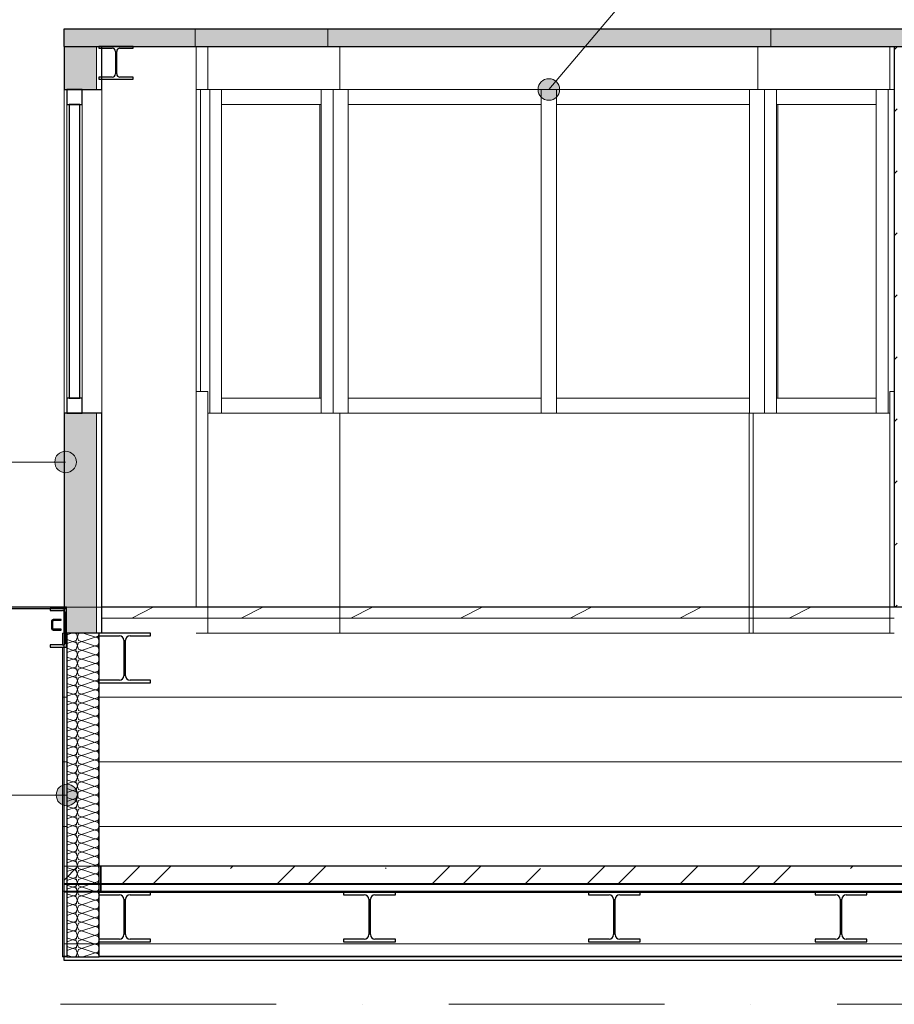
# Model space of a CAD drawing. Header units: millimetres. Extents: x 157133 to 260102, y -21587 to 34582.
# Tile 41 of 65: x 188344 to 192398, y 6160 to 10724. Entities that reach past the tile are written whole.
import ezdxf

# ---------------------------------------------------------------- set-up
doc = ezdxf.new("R2010")
doc.units = ezdxf.units.MM
for name, pattern in [('Osa', [2000, 1000, -500, 0, -500]), ('Tečkovaná 1_5mm', [150, 0, -150]), ('Čerchovaná 10mm', [1800, 1000, -400, 0, -400]), ('Čerchovaná 3mm', [500, 300, -100, 0, -100])]:
    doc.linetypes.add(name, pattern=pattern)
for name, color, linetype, lineweight in [('CA_DVERE25', 7, 'Continuous', 9), ('CA_DVERE_NEVHRA1', 3, 'Čerchovaná 3mm', 13), ('CA_NEVHRA1', 3, 'Čerchovaná 3mm', 13), ('CA_OPLASTE18', 8, 'Continuous', 13), ('CA_OSY', 5, 'Osa', 9), ('CA_PODLAHA', 1, 'Continuous', 25), ('CA_PODLAHA25', 7, 'Continuous', 13), ('CA_POHHRA18', 9, 'Tečkovaná 1_5mm', 9), ('CA_POHHRA25', 7, 'Continuous', 13), ('CA_PSVBUB', 3, 'Continuous', 9), ('CA_REZY', 1, 'Continuous', 25), ('CA_SRAFY', 9, 'Continuous', 25), ('CA_ZARIZPRED', 8, 'Continuous', 13)]:
    doc.layers.add(name, color=color, linetype=linetype, lineweight=lineweight)

# ---------------------------------------------------------------- blocks, each defined once
blk = doc.blocks.new('Systémový panel - Panel prosklený_ 50mm-2531088-ŘEZ 2 - vestavek V7')
at = {"layer": 'CA_OPLASTE18'}
blk.add_line((12447.5, 10330), (12447.5, 8970), dxfattribs=at)
blk = doc.blocks.new('Obdélníková příčel - 70_70mm-2531084-ŘEZ 2 - vestavek V7')
at = {"layer": 'CA_POHHRA25'}
for p, q in [((12441.4, 10330), (12441.4, 10400)), ((12903, 10400), (12903, 10330)), ((12903, 10330), (12441.4, 10330))]:
    blk.add_line(p, q, dxfattribs=at)
blk = doc.blocks.new('Obdélníková příčel - 70_70mm-2531085-ŘEZ 2 - vestavek V7')
at = {"layer": 'CA_POHHRA25'}
for p, q in [((12441.4, 8900), (12441.4, 8970)), ((12903, 8970), (12441.4, 8970)), ((12903, 8970), (12903, 8900))]:
    blk.add_line(p, q, dxfattribs=at)
blk = doc.blocks.new('Obdélníková příčel - 70_70mm-2423727-ŘEZ 2 - vestavek V7')
at = {"layer": 'CA_POHHRA25'}
for p, q in [((12386.2, 8900), (12386.2, 10400)), ((12441.4, 10400), (12441.4, 8900))]:
    blk.add_line(p, q, dxfattribs=at)
blk = doc.blocks.new('Obdélníková příčel - 70_70mm-2423728-ŘEZ 2 - vestavek V7')
at = {"layer": 'CA_POHHRA25'}
for p, q in [((12903, 10400), (12903, 8900)), ((12958.2, 8900), (12958.2, 10400))]:
    blk.add_line(p, q, dxfattribs=at)
blk = doc.blocks.new('Obdélníková příčel - 70_70mm-2431462-ŘEZ 2 - vestavek V7')
at = {"layer": 'CA_POHHRA25'}
for p, q in [((11421.2, 10330), (11421.2, 10400)), ((12316.2, 10400), (12316.2, 10330)), ((11421.2, 10330), (12316.2, 10330))]:
    blk.add_line(p, q, dxfattribs=at)
blk = doc.blocks.new('Obdélníková příčel - 70_70mm-2431463-ŘEZ 2 - vestavek V7')
at = {"layer": 'CA_POHHRA25'}
for p, q in [((10456.2, 8900), (10456.2, 8970)), ((10456.2, 8970), (11351.2, 8970)), ((11351.2, 8970), (11351.2, 8900))]:
    blk.add_line(p, q, dxfattribs=at)
blk = doc.blocks.new('Obdélníková příčel - 70_70mm-2417866-ŘEZ 2 - vestavek V7')
at = {"layer": 'CA_POHHRA25'}
for p, q in [((12316.2, 10400), (12316.2, 8900)), ((12386.2, 8900), (12386.2, 10400)), ((12333.3, 8900), (12316.2, 8900))]:
    blk.add_line(p, q, dxfattribs=at)
blk = doc.blocks.new('Obdélníková příčel - 70_70mm-2417867-ŘEZ 2 - vestavek V7')
at = {"layer": 'CA_POHHRA25'}
for p, q in [((10386.2, 8900), (10386.2, 10400)), ((10456.2, 10400), (10456.2, 8900))]:
    blk.add_line(p, q, dxfattribs=at)
blk = doc.blocks.new('Obdélníková příčel - 70_70mm-V2-ŘEZ 2 - vestavek V7')
at = {"layer": 'CA_POHHRA25'}
for p, q in [((11421.2, 8900), (11421.2, 8970)), ((11421.2, 8970), (12316.2, 8970)), ((12316.2, 8970), (12316.2, 8900)), ((12316.2, 8900), (12313.9, 8900))]:
    blk.add_line(p, q, dxfattribs=at)
blk = doc.blocks.new('Obdélníková příčel - 70_70mm-2417864-ŘEZ 2 - vestavek V7')
at = {"layer": 'CA_POHHRA25'}
for p, q in [((11351.2, 10400), (11351.2, 8900)), ((11421.2, 8900), (11421.2, 10400))]:
    blk.add_line(p, q, dxfattribs=at)
blk = doc.blocks.new('Systémový panel - Panel prosklený_ 50mm-2531089-ŘEZ 2 - vestavek V7')
at = {"layer": 'CA_OPLASTE18'}
blk.add_line((10324.9, 8970), (10324.9, 10330), dxfattribs=at)
blk = doc.blocks.new('Obdélníková příčel - 70_70mm-2531086-ŘEZ 2 - vestavek V7')
at = {"layer": 'CA_POHHRA25'}
for p, q in [((9869.4, 10330), (9869.4, 10400)), ((10331, 10400), (10331, 10330)), ((9869.4, 10330), (10331, 10330))]:
    blk.add_line(p, q, dxfattribs=at)
blk = doc.blocks.new('Obdélníková příčel - 70_70mm-2531087-ŘEZ 2 - vestavek V7')
at = {"layer": 'CA_POHHRA25'}
for p, q in [((9869.4, 8900), (9869.4, 8970)), ((9869.4, 8970), (10331, 8970)), ((10331, 8970), (10331, 8900))]:
    blk.add_line(p, q, dxfattribs=at)
blk = doc.blocks.new('Obdélníková příčel - 70_70mm-2431587-ŘEZ 2 - vestavek V7')
at = {"layer": 'CA_POHHRA25'}
for p, q in [((10331, 10400), (10331, 8900)), ((10386.2, 8900), (10386.2, 10400))]:
    blk.add_line(p, q, dxfattribs=at)
blk = doc.blocks.new('Obdélníková příčel - 70_70mm-2431588-ŘEZ 2 - vestavek V7')
at = {"layer": 'CA_POHHRA25'}
for p, q in [((9771.1, 9000), (9771.1, 10400)), ((9814.2, 8900), (9814.2, 10400)), ((9869.4, 10400), (9869.4, 8900))]:
    blk.add_line(p, q, dxfattribs=at)
blk = doc.blocks.new('Systémový panel - Panel prosklený_ 50mm-2432619-ŘEZ 2 - vestavek V7')
at = {"layer": 'CA_OPLASTE18', "lineweight": 25}
for p, q in [((9162.4, 10330), (9162.4, 8970)), ((9212.4, 10330), (9162.4, 10330)), ((9212.4, 8970), (9212.4, 10330)), ((9162.4, 8970), (9212.4, 8970))]:
    blk.add_line(p, q, dxfattribs=at)
blk = doc.blocks.new('Obdélníková příčel - 70_70mm-2432614-ŘEZ 2 - vestavek V7')
at = {"layer": 'CA_POHHRA25', "lineweight": 25}
for p, q in [((9222.4, 10400), (9152.4, 10400)), ((9152.4, 10400), (9152.4, 10330)), ((9222.4, 10330), (9222.4, 10400)), ((9152.4, 10330), (9222.4, 10330))]:
    blk.add_line(p, q, dxfattribs=at)
blk = doc.blocks.new('Obdélníková příčel - 70_70mm-2432617-ŘEZ 2 - vestavek V7')
at = {"layer": 'CA_POHHRA25', "lineweight": 25}
for p, q in [((9222.4, 8970), (9152.4, 8970)), ((9152.4, 8970), (9152.4, 8900)), ((9222.4, 8900), (9222.4, 8970)), ((9152.4, 8900), (9222.4, 8900))]:
    blk.add_line(p, q, dxfattribs=at)
blk = doc.blocks.new('Obdélníková příčel - 70_70mm-2432564-ŘEZ 2 - vestavek V7')
at = {"layer": 'CA_POHHRA25'}
for p, q in [((9152.4, 10330), (9152.4, 8970)), ((9222.4, 8970), (9222.4, 10330))]:
    blk.add_line(p, q, dxfattribs=at)
blk = doc.blocks.new('CZ-Dveře_otočné_jednokřídlé_OCZ - CZ-Dveře_otočné_jednokřídlé_900-2553203-ŘEZ 2 - vestavek V7')
at = {"layer": 'CA_DVERE25'}
for p, q in [((12987.4, 8000), (12987.4, 8030.8)), ((12987.4, 8030.8), (12987.4, 8000)), ((12987.4, 8000), (12987.4, 8030.8)), ((12987.4, 8030.8), (12987.4, 8000))]:
    blk.add_line(p, q, dxfattribs=at)
blk = doc.blocks.new('ocelová kce final - 11542_003_OK-HALA_TaO-2_ET_AciS_2025-05-29_upr_dwg-2597525-ŘEZ 2 - vestavek V7')
at = {"layer": 'CA_REZY'}
for p, q in [((9460, 10600), (9300, 10600)), ((9300, 10600), (9300, 10591)), ((9300, 10591), (9362, 10591)), ((9398, 10591), (9460, 10591)), ((9460, 10591), (9460, 10600)), ((9377, 10576), (9377, 10472)), ((9383, 10472), (9383, 10576)), ((9362, 10457), (9300, 10457)), ((9300, 10457), (9300, 10448)), ((9460, 10457), (9398, 10457)), ((9460, 10448), (9460, 10457)), ((9300, 10448), (9460, 10448)), ((9150, 8000), (7350, 8000)), ((7350, 7995), (9150, 7995)), ((9150, 7995), (9075, 7995)), ((9075, 7995), (9075, 7984.5)), ((9150, 7995), (9150, 8000)), ((9150, 7815), (9150, 7995)), ((9075, 7984.5), (9132.5, 7984.5)), ((9125.6, 7944), (9094.1, 7944)), ((9125.6, 7940), (9125.6, 7944)), ((9144.5, 7972.5), (9144.5, 7837.5)), ((9080.8, 7936), (9080.8, 7902)), ((9087.5, 7902), (9087.5, 7936)), ((9094.1, 7940), (9125.6, 7940)), ((9125.6, 7898), (9094.1, 7898)), ((9125.6, 7894), (9125.6, 7898)), ((9094.1, 7894), (9125.6, 7894)), ((9540, 7880), (9300, 7880)), ((9300, 7880), (9300, 7868)), ((9300, 7868), (9395.3, 7868)), ((9444.8, 7868), (9540, 7868)), ((9540, 7868), (9540, 7880)), ((9132.5, 7825.5), (9075, 7825.5)), ((9075, 7825.5), (9075, 7815)), ((9075, 7815), (9150, 7815)), ((9416.3, 7847), (9416.3, 7683)), ((9423.8, 7683), (9423.8, 7847)), ((9395.3, 7662), (9300, 7662)), ((9300, 7662), (9300, 7650)), ((9300, 7650), (9540, 7650)), ((9540, 7662), (9444.8, 7662)), ((9540, 7650), (9540, 7662)), ((9310, 6800), (9300, 6800)), ((9300, 6800), (9300, 6680)), ((9310, 6680), (9310, 6800)), ((28760, 6800), (9310, 6800)), ((9310, 6800), (9310, 6719)), ((28760, 6719), (9310, 6719)), ((9310, 6719), (9310, 6681.1)), ((9310, 6719), (28760, 6719)), ((9540, 6680), (9300, 6680)), ((9300, 6680), (9300, 6668)), ((9300, 6680), (9310, 6680)), ((9300, 6668), (9395.3, 6668)), ((9310, 6681.1), (28390, 6681.1)), ((28390, 6681.1), (9310, 6681.1)), ((9310, 6681.1), (9310, 6680)), ((9310, 6680), (28390, 6680)), ((9444.8, 6668), (9540, 6668)), ((9540, 6668), (9540, 6680)), ((10675, 6680), (10435, 6680)), ((10435, 6680), (10435, 6668)), ((10435, 6668), (10530.3, 6668)), ((10579.8, 6668), (10675, 6668)), ((10675, 6668), (10675, 6680)), ((11810, 6680), (11570, 6680)), ((11570, 6680), (11570, 6668)), ((11570, 6668), (11665.3, 6668)), ((11714.8, 6668), (11810, 6668)), ((11810, 6668), (11810, 6680)), ((12860, 6680), (12620, 6680)), ((12620, 6680), (12620, 6668)), ((12620, 6668), (12715.3, 6668)), ((12764.8, 6668), (12860, 6668)), ((12860, 6668), (12860, 6680)), ((9416.3, 6647), (9416.3, 6483)), ((9423.8, 6483), (9423.8, 6647)), ((10551.3, 6647), (10551.3, 6483)), ((10558.8, 6483), (10558.8, 6647)), ((11686.3, 6647), (11686.3, 6483)), ((11693.8, 6483), (11693.8, 6647)), ((12736.3, 6647), (12736.3, 6483)), ((12743.8, 6483), (12743.8, 6647)), ((9395.3, 6462), (9300, 6462)), ((9300, 6462), (9300, 6450)), ((9300, 6450), (9540, 6450)), ((9540, 6462), (9444.8, 6462)), ((9540, 6450), (9540, 6462)), ((10530.3, 6462), (10435, 6462)), ((10435, 6462), (10435, 6450)), ((10435, 6450), (10675, 6450)), ((10675, 6462), (10579.8, 6462)), ((10675, 6450), (10675, 6462)), ((11665.3, 6462), (11570, 6462)), ((11570, 6462), (11570, 6450)), ((11570, 6450), (11810, 6450)), ((11810, 6462), (11714.8, 6462)), ((11810, 6450), (11810, 6462)), ((12715.3, 6462), (12620, 6462)), ((12620, 6462), (12620, 6450)), ((12620, 6450), (12860, 6450)), ((12860, 6462), (12764.8, 6462)), ((12860, 6450), (12860, 6462))]:
    blk.add_line(p, q, dxfattribs=at)
at = {"layer": 'CA_REZY', "flags": 128}
for points in [[(9094.1, 7944), (9091.5, 7943.8), (9089, 7943.4), (9086.7, 7942.7), (9084.7, 7941.7), (9083, 7940.4), (9081.8, 7939.1), (9081.1, 7937.6), (9080.8, 7936)], [(9080.8, 7902), (9081.1, 7900.4), (9081.8, 7898.9), (9083, 7897.6), (9084.7, 7896.3), (9086.7, 7895.3), (9089, 7894.6), (9091.5, 7894.2), (9094.1, 7894)], [(9087.5, 7936), (9087.6, 7936.8), (9088, 7937.5), (9088.6, 7938.2), (9089.4, 7938.8), (9090.4, 7939.3), (9091.6, 7939.7), (9092.8, 7939.9), (9094.1, 7940)], [(9094.1, 7898), (9092.8, 7898.1), (9091.6, 7898.3), (9090.4, 7898.7), (9089.4, 7899.2), (9088.6, 7899.8), (9088, 7900.5), (9087.6, 7901.2), (9087.5, 7902)]]:
    blk.add_lwpolyline(points, dxfattribs=at)
at = {"layer": 'CA_REZY'}
for centre, radius, start, end in [((9362, 10576), 15, 0, 90), ((9398, 10576), 15, 90, 180), ((9362, 10472), 15, 270, 0), ((9398, 10472), 15, 180, 270), ((9132.5, 7972.5), 12, 0, 90), ((9395.3, 7847), 21, 0, 90), ((9444.8, 7847), 21, 90, 180), ((9132.5, 7837.5), 12, 270, 0), ((9395.3, 7683), 21, 270, 0), ((9444.8, 7683), 21, 180, 270), ((9395.3, 6647), 21, 0, 90), ((9444.8, 6647), 21, 90, 180), ((10530.3, 6647), 21, 0, 90), ((10579.8, 6647), 21, 90, 180), ((11665.3, 6647), 21, 0, 90), ((11714.8, 6647), 21, 90, 180), ((12715.3, 6647), 21, 0, 90), ((12764.8, 6647), 21, 90, 180), ((9395.3, 6483), 21, 270, 0), ((9444.8, 6483), 21, 180, 270), ((10530.3, 6483), 21, 270, 0), ((10579.8, 6483), 21, 180, 270), ((11665.3, 6483), 21, 270, 0), ((11714.8, 6483), 21, 180, 270), ((12715.3, 6483), 21, 270, 0), ((12764.8, 6483), 21, 180, 270)]:
    blk.add_arc(centre, radius, start, end, dxfattribs=at)
blk = doc.blocks.new('ocelová kce final - ocelová kce final-2597615-ŘEZ 2 - vestavek V7')
blk.add_blockref('ocelová kce final - 11542_003_OK-HALA_TaO-2_ET_AciS_2025-05-29_upr_dwg-2597525-ŘEZ 2 - vestavek V7', (0, 0))

msp = doc.modelspace()

# ---------------------------------------------------------------- hatches: boundary and pattern name
at = {"layer": 'CA_POHHRA25', "lineweight": 9}
h = msp.add_hatch(dxfattribs=at)
h.set_pattern_fill('FP_28', color=256, style=0, pattern_type=2)
h.set_pattern_definition([(0, (197942.36, 5783.53), (0, 300), [])])
h.paths.add_polyline_path([(206033.2, 6380), (207620.7, 6380), (207620.7, 6398), (207731.5, 6398), (207743.5, 6401.2), (207752.3, 6410), (207755.5, 6422), (207755.5, 6618), (207752.3, 6630), (207743.5, 6638.8), (207731.5, 6642), (207620.7, 6642), (207620.7, 6660), (207640.7, 6660), (207640.7, 6680), (206970.7, 6680), (206970.7, 6668), (206875.5, 6668), (206865, 6665.2), (206857.3, 6657.5), (206854.5, 6647), (206854.5, 6483), (206857.3, 6472.5), (206865, 6464.8), (206875.5, 6462), (206970.7, 6462), (206970.7, 6450), (206730.7, 6450), (206730.7, 6462), (206826, 6462), (206836.5, 6464.8), (206844.2, 6472.5), (206847, 6483), (206847, 6647), (206844.2, 6657.5), (206836.5, 6665.2), (206826, 6668), (206730.7, 6668), (206730.7, 6680), (205920.7, 6680), (205920.7, 6668), (205825.5, 6668), (205815, 6665.2), (205807.3, 6657.5), (205804.5, 6647), (205804.5, 6483), (205807.3, 6472.5), (205815, 6464.8), (205825.5, 6462), (205920.7, 6462), (205920.7, 6450), (205680.7, 6450), (205680.7, 6462), (205776, 6462), (205786.5, 6464.8), (205794.2, 6472.5), (205797, 6483), (205797, 6647), (205794.2, 6657.5), (205786.5, 6665.2), (205776, 6668), (205680.7, 6668), (205680.7, 6680), (204870.7, 6680), (204870.7, 6668), (204775.5, 6668), (204765, 6665.2), (204757.3, 6657.5), (204754.5, 6647), (204754.5, 6483), (204757.3, 6472.5), (204765, 6464.8), (204775.5, 6462), (204870.7, 6462), (204870.7, 6450), (204630.7, 6450), (204630.7, 6462), (204726, 6462), (204736.5, 6464.8), (204744.2, 6472.5), (204747, 6483), (204747, 6647), (204744.2, 6657.5), (204736.5, 6665.2), (204726, 6668), (204630.7, 6668), (204630.7, 6680), (203820.7, 6680), (203820.7, 6668), (203725.5, 6668), (203715, 6665.2), (203707.3, 6657.5), (203704.5, 6647), (203704.5, 6483), (203707.3, 6472.5), (203715, 6464.8), (203725.5, 6462), (203820.7, 6462), (203820.7, 6450), (203580.7, 6450), (203580.7, 6462), (203676, 6462), (203686.5, 6464.8), (203694.2, 6472.5), (203697, 6483), (203697, 6647), (203694.2, 6657.5), (203686.5, 6665.2), (203676, 6668), (203580.7, 6668), (203580.7, 6680), (202770.7, 6680), (202770.7, 6668), (202675.5, 6668), (202665, 6665.2), (202657.3, 6657.5), (202654.5, 6647), (202654.5, 6483), (202657.3, 6472.5), (202665, 6464.8), (202675.5, 6462), (202770.7, 6462), (202770.7, 6450), (202530.7, 6450), (202530.7, 6462), (202626, 6462), (202636.5, 6464.8), (202644.2, 6472.5), (202647, 6483), (202647, 6647), (202644.2, 6657.5), (202636.5, 6665.2), (202626, 6668), (202530.7, 6668), (202530.7, 6680), (201720.7, 6680), (201720.7, 6668), (201625.5, 6668), (201615, 6665.2), (201607.3, 6657.5), (201604.5, 6647), (201604.5, 6483), (201607.3, 6472.5), (201615, 6464.8), (201625.5, 6462), (201720.7, 6462), (201720.7, 6450), (201480.7, 6450), (201480.7, 6462), (201576, 6462), (201586.5, 6464.8), (201594.2, 6472.5), (201597, 6483), (201597, 6647), (201594.2, 6657.5), (201586.5, 6665.2), (201576, 6668), (201480.7, 6668), (201480.7, 6680), (200670.7, 6680), (200670.7, 6668), (200575.5, 6668), (200565, 6665.2), (200557.3, 6657.5), (200554.5, 6647), (200554.5, 6483), (200557.3, 6472.5), (200565, 6464.8), (200575.5, 6462), (200670.7, 6462), (200670.7, 6450), (200430.7, 6450), (200430.7, 6462), (200526, 6462), (200536.5, 6464.8), (200544.2, 6472.5), (200547, 6483), (200547, 6647), (200544.2, 6657.5), (200536.5, 6665.2), (200526, 6668), (200430.7, 6668), (200430.7, 6680), (199620.7, 6680), (199620.7, 6668), (199525.5, 6668), (199515, 6665.2), (199507.3, 6657.5), (199504.5, 6647), (199504.5, 6483), (199507.3, 6472.5), (199515, 6464.8), (199525.5, 6462), (199620.7, 6462), (199620.7, 6450), (199380.7, 6450), (199380.7, 6462), (199476, 6462), (199486.5, 6464.8), (199494.2, 6472.5), (199497, 6483), (199497, 6647), (199494.2, 6657.5), (199486.5, 6665.2), (199476, 6668), (199380.7, 6668), (199380.7, 6680), (198570.7, 6680), (198570.7, 6668), (198475.5, 6668), (198465, 6665.2), (198457.3, 6657.5), (198454.5, 6647), (198454.5, 6483), (198457.3, 6472.5), (198465, 6464.8), (198475.5, 6462), (198570.7, 6462), (198570.7, 6450), (198330.7, 6450), (198330.7, 6462), (198426, 6462), (198436.5, 6464.8), (198444.2, 6472.5), (198447, 6483), (198447, 6647), (198444.2, 6657.5), (198436.5, 6665.2), (198426, 6668), (198330.7, 6668), (198330.7, 6680), (197520.7, 6680), (197520.7, 6668), (197425.5, 6668), (197415, 6665.2), (197407.3, 6657.5), (197404.5, 6647), (197404.5, 6483), (197407.3, 6472.5), (197415, 6464.8), (197426.8, 6462), (197520.7, 6462), (197520.7, 6450), (197280.7, 6450), (197280.7, 6462), (197376, 6462), (197386.5, 6464.8), (197394.2, 6472.5), (197397, 6483), (197397, 6647), (197394.2, 6657.5), (197386.5, 6665.2), (197376, 6668), (197280.7, 6668), (197280.7, 6680), (196470.7, 6680), (196470.7, 6668), (196375.5, 6668), (196365, 6665.2), (196357.3, 6657.5), (196354.5, 6647), (196354.5, 6483), (196357.3, 6472.5), (196365, 6464.8), (196375.5, 6462), (196470.7, 6462), (196470.7, 6450), (196230.7, 6450), (196230.7, 6462), (196326, 6462), (196336.5, 6464.8), (196344.2, 6472.5), (196347, 6483), (196347, 6647), (196344.2, 6657.5), (196336.5, 6665.2), (196326, 6668), (196230.7, 6668), (196230.7, 6680), (195420.7, 6680), (195420.7, 6668), (195325.5, 6668), (195315, 6665.2), (195307.3, 6657.5), (195304.5, 6647), (195304.5, 6483), (195307.3, 6472.5), (195315, 6464.8), (195325.5, 6462), (195420.7, 6462), (195420.7, 6450), (195180.7, 6450), (195180.7, 6462), (195276, 6462), (195286.5, 6464.8), (195294.2, 6472.5), (195297, 6483), (195297, 6647), (195294.2, 6657.5), (195286.5, 6665.2), (195276, 6668), (195180.7, 6668), (195180.7, 6680), (194370.7, 6680), (194370.7, 6668), (194275.5, 6668), (194265, 6665.2), (194257.3, 6657.5), (194254.5, 6647), (194254.5, 6483), (194257.3, 6472.5), (194265, 6464.8), (194275.5, 6462), (194370.7, 6462), (194370.7, 6450), (194130.7, 6450), (194130.7, 6462), (194226, 6462), (194236.5, 6464.8), (194244.2, 6472.5), (194247, 6483), (194247, 6647), (194244.2, 6657.5), (194236.5, 6665.2), (194226, 6668), (194130.7, 6668), (194130.7, 6680), (193320.7, 6680), (193320.7, 6668), (193225.5, 6668), (193215, 6665.2), (193207.3, 6657.5), (193204.5, 6647), (193204.5, 6483), (193207.3, 6472.5), (193215, 6464.8), (193225.5, 6462), (193320.7, 6462), (193320.7, 6450), (193080.7, 6450), (193080.7, 6462), (193176, 6462), (193186.5, 6464.8), (193194.2, 6472.5), (193197, 6483), (193197, 6647), (193194.2, 6657.5), (193186.5, 6665.2), (193176, 6668), (193080.7, 6668), (193080.7, 6680), (192270.7, 6680), (192270.7, 6668), (192175.5, 6668), (192165, 6665.2), (192157.3, 6657.5), (192154.5, 6645.2), (192154.5, 6483), (192157.3, 6472.5), (192165, 6464.8), (192175.5, 6462), (192270.7, 6462), (192270.7, 6450), (192030.7, 6450), (192030.7, 6462), (192126, 6462), (192136.5, 6464.8), (192144.2, 6472.5), (192147, 6483), (192147, 6647), (192144.2, 6657.5), (192136.5, 6665.2), (192126, 6668), (192030.7, 6668), (192030.7, 6680), (191220.7, 6680), (191220.7, 6668), (191125.5, 6668), (191115, 6665.2), (191107.3, 6657.5), (191104.5, 6647), (191104.5, 6483), (191107.3, 6472.5), (191115, 6464.8), (191125.5, 6462), (191220.7, 6462), (191220.7, 6450), (190980.7, 6450), (190980.7, 6462), (191076, 6462), (191086.5, 6464.8), (191094.2, 6472.5), (191097, 6483), (191097, 6647), (191094.2, 6657.5), (191086.5, 6665.2), (191076, 6668), (190980.7, 6668), (190980.7, 6680), (190085.7, 6680), (190085.7, 6668), (189990.5, 6668), (189980, 6665.2), (189972.3, 6657.5), (189969.5, 6647), (189969.5, 6483), (189972.3, 6472.5), (189980, 6464.8), (189990.5, 6462), (190085.7, 6462), (190085.7, 6450), (189845.7, 6450), (189845.7, 6462), (189941, 6462), (189951.5, 6464.8), (189959.2, 6472.5), (189962, 6483), (189962, 6647), (189959.2, 6657.5), (189951.5, 6665.2), (189941, 6668), (189845.7, 6668), (189845.7, 6680), (188950.7, 6680), (188950.7, 6668), (188855.5, 6668), (188845, 6665.2), (188837.3, 6657.5), (188834.5, 6647), (188834.5, 6483), (188837.3, 6472.5), (188845, 6464.8), (188855.5, 6462), (188950.7, 6462), (188950.7, 6450), (188713.1, 6450), (188713.1, 6380), (205920.7, 6380)])
h.paths.add_polyline_path([(188563.1, 6380), (188563.1, 7880), (188560.7, 7880), (188560.7, 7815), (188543.1, 7815), (188543.1, 6380)])
h.paths.add_polyline_path([(207900.7, 6398), (208011.5, 6398), (208023.5, 6401.2), (208032.3, 6410), (208035.5, 6422), (208035.5, 6618), (208032.3, 6630), (208023.5, 6638.8), (208011.5, 6642), (207790, 6642), (207778, 6638.8), (207769.2, 6630), (207766, 6618), (207766, 6422), (207769.2, 6410), (207778, 6401.2), (207790, 6398), (207800.7, 6398)])
h.paths.add_polyline_path([(208180.7, 6398), (208180.7, 6642), (208070, 6642), (208058, 6638.8), (208049.2, 6630), (208046, 6618), (208046, 6422), (208049.2, 6410), (208058, 6401.2), (208070, 6398), (208170.7, 6398)])
h.paths.add_polyline_path([(188720.7, 6668), (188713.1, 6668), (188713.1, 6462), (188720.7, 6462)])
h.paths.add_polyline_path([(188806, 6462), (188816.5, 6464.8), (188824.2, 6472.5), (188827, 6483), (188827, 6647), (188824.2, 6657.5), (188816.5, 6665.2), (188806, 6668), (188720.7, 6668), (188720.7, 6462)])
h.paths.add_polyline_path([(207740.7, 6660), (208170.7, 6660), (208170.7, 6719), (188720.7, 6719), (188720.7, 6681.1), (207740.7, 6680)])
h.paths.add_polyline_path([(198991.6, 6800), (201243, 6800), (201243, 7880), (197298.7, 7880), (197298.7, 7868), (197203.5, 7868), (197193, 7865.2), (197185.3, 7857.5), (197182.5, 7847), (197183.5, 7679.3), (197185.3, 7672.5), (197193, 7664.8), (197203.5, 7662), (197298.7, 7662), (197298.7, 7650), (197058.7, 7650), (197058.7, 7662), (197154, 7662), (197164.5, 7664.8), (197172.2, 7672.5), (197175, 7683), (197175, 7847), (197172.2, 7857.5), (197164.5, 7865.2), (197154, 7868), (197058.7, 7868), (197058.7, 7880), (196133.7, 7880), (196133.7, 7868), (196038.5, 7868), (196028, 7865.2), (196020.3, 7857.5), (196017.5, 7847), (196018.5, 7679.3), (196020.3, 7672.5), (196028, 7664.8), (196038.5, 7662), (196133.7, 7662), (196133.7, 7650), (195893.7, 7650), (195893.7, 7662), (195989, 7662), (195999.5, 7664.8), (196007.2, 7672.5), (196010, 7683), (196010, 7847), (196007.2, 7857.5), (195999.5, 7865.2), (195989, 7868), (195893.7, 7868), (195893.7, 7880), (194968.7, 7880), (194968.7, 7868), (194873.5, 7868), (194863, 7865.2), (194855.3, 7857.5), (194852.5, 7847), (194853.5, 7679.3), (194855.3, 7672.5), (194863, 7664.8), (194873.5, 7662), (194968.7, 7662), (194968.7, 7650), (194728.7, 7650), (194728.7, 7662), (194824, 7662), (194834.5, 7664.8), (194842.2, 7672.5), (194845, 7683), (194845, 7847), (194842.2, 7857.5), (194834.5, 7865.2), (194824, 7868), (194728.7, 7868), (194728.7, 7880), (193803.7, 7880), (193803.7, 7868), (193708.5, 7868), (193698, 7865.2), (193690.3, 7857.5), (193687.5, 7847), (193688.5, 7679.3), (193690.3, 7672.5), (193698, 7664.8), (193708.5, 7662), (193803.7, 7662), (193803.7, 7650), (193563.7, 7650), (193563.7, 7662), (193659, 7662), (193669.5, 7664.8), (193677.2, 7672.5), (193680, 7683), (193680, 7847), (193677.2, 7857.5), (193669.5, 7865.2), (193659, 7868), (193563.7, 7868), (193563.7, 7880), (192638.7, 7880), (192638.7, 7868), (192543.5, 7868), (192533, 7865.2), (192525.3, 7857.5), (192522.5, 7847), (192523.5, 7679.3), (192525.3, 7672.5), (192533, 7664.8), (192543.5, 7662), (192638.7, 7662), (192638.7, 7650), (192398.7, 7650), (192398.7, 7662), (192494, 7662), (192504.5, 7664.8), (192512.2, 7672.5), (192515, 7683), (192515, 7847), (192512.2, 7857.5), (192504.5, 7865.2), (192494, 7868), (192398.7, 7868), (192398.7, 7880), (188950.7, 7880), (188950.7, 7868), (188855.5, 7868), (188845, 7865.2), (188837.3, 7857.5), (188834.5, 7847), (188834.5, 7683), (188837.3, 7672.5), (188845, 7664.8), (188855.5, 7662), (188950.7, 7662), (188950.7, 7650), (188713.1, 7650), (188713.1, 6800), (198209.2, 6800)])
h.paths.add_polyline_path([(202903.6, 6800), (208180.7, 6800), (208180.7, 7600), (207620.7, 7600), (207620.7, 7618), (207731.5, 7618), (207743.5, 7621.2), (207752.3, 7630), (207755.5, 7642), (207755.5, 7838), (207752.3, 7850), (207743.5, 7858.8), (207731.5, 7862), (207620.7, 7862), (207620.7, 7880), (206008.7, 7880), (206008.7, 7868), (205913.5, 7868), (205903, 7865.2), (205895.3, 7857.5), (205892.5, 7847), (205892.5, 7683), (205895.3, 7672.5), (205903, 7664.8), (205913.5, 7662), (206008.7, 7662), (206008.7, 7650), (205768.7, 7650), (205768.7, 7662), (205864, 7662), (205874.5, 7664.8), (205882.2, 7672.5), (205885, 7683), (205885, 7847), (205882.2, 7857.5), (205874.5, 7865.2), (205864, 7868), (205768.7, 7868), (205768.7, 7880), (201658.7, 7880), (201658.7, 7868), (201563.5, 7868), (201553, 7865.2), (201545.3, 7857.5), (201542.5, 7847), (201542.5, 7683), (201545.3, 7672.5), (201553, 7664.8), (201563.5, 7662), (201658.7, 7662), (201658.7, 7650), (201418.7, 7650), (201418.7, 7662), (201514, 7662), (201524.5, 7664.8), (201532.2, 7672.5), (201535, 7683), (201535, 7847), (201532.2, 7857.5), (201524.5, 7865.2), (201514, 7868), (201418.7, 7868), (201418, 6800), (202121.2, 6800)])
h.paths.add_polyline_path([(207980.7, 7063.8), (207815.5, 7064.6), (207808.3, 7068.7), (207802.7, 7076.4), (207800.7, 7086.1), (207801.5, 7159), (207805.1, 7167.2), (207812.1, 7173.4), (207820.7, 7175.6), (207985.9, 7174.7), (207993.2, 7170.7), (207998.8, 7162.9), (208000.7, 7153.2), (208000, 7080.3), (207996.4, 7072.2), (207989.2, 7065.9), (207983.4, 7064.1)])
h.paths.add_polyline_path([(207980.7, 7072.7), (207985.9, 7074), (207990.1, 7077.8), (207992.4, 7083.1), (207992.7, 7086.1), (207991.8, 7158.2), (207989.2, 7162.6), (207985.2, 7165.6), (207980.7, 7166.6), (207816.3, 7165.6), (207812.6, 7162.9), (207809.7, 7158.2), (207808.7, 7153.2), (207809.7, 7081.2), (207811.4, 7077.8), (207816.3, 7073.8), (207820.7, 7072.7)])
h.paths.add_polyline_path([(207790, 7618), (208011.5, 7618), (208023.5, 7621.2), (208032.3, 7630), (208035.5, 7642), (208035.5, 7838), (208032.3, 7850), (208023.5, 7858.8), (208011.5, 7862), (207790, 7862), (207778, 7858.8), (207768.7, 7848.3), (207766, 7838), (207766, 7642), (207769.2, 7630), (207778, 7621.2)])
h.paths.add_polyline_path([(208070, 7618), (208180.7, 7618), (208180.7, 7862), (208070, 7862), (208058, 7858.8), (208049.2, 7850), (208046, 7838), (208046, 7642), (208049.2, 7630), (208058, 7621.2)])
h.paths.add_polyline_path([(188713.1, 7662), (188806, 7662), (188816.5, 7664.8), (188824.2, 7672.5), (188827, 7683), (188827, 7847), (188824.2, 7857.5), (188816.5, 7865.2), (188806, 7868), (188713.1, 7868), (188713.1, 7664.8)])
h.paths.add_polyline_path([(188543.2, 7825.5), (188551.7, 7829), (188555.2, 7837.5), (188555.2, 7880), (188543.1, 7880), (188543.1, 7825.5)])
at = {"layer": 'CA_PSVBUB'}
h = msp.add_hatch(color=256, dxfattribs=at)
edge = h.paths.add_edge_path()
edge.add_arc((190796.9, 10400), 50, 0, 360)
h = msp.add_hatch(color=256, dxfattribs=at)
edge = h.paths.add_edge_path()
edge.add_arc((188556.9, 8673.5), 50, 0, 360)
h = msp.add_hatch(color=256, dxfattribs=at)
edge = h.paths.add_edge_path()
edge.add_arc((188563.1, 7130), 50, 0, 360)
at = {"layer": 'CA_SRAFY', "lineweight": 9}
h = msp.add_hatch(dxfattribs=at)
h.set_pattern_fill('FP_22', color=256, angle=-113.578, style=0, pattern_type=2)
h.set_pattern_definition([(246.422, (198026.385, 10668.96), (-0.0002, -220.727), [38.113, -20.106, 100.311, -20.106, -62.196]), (246.422, (198026.385, 10668.96), (-0.0002, -220.727), [-178.636, 38.113, -24.083]), (293.578, (198084.18, 10668.96), (96.3319, 0.0005), [38.113, -20.106, 100.311, -20.106, -62.196]), (293.578, (198084.18, 10668.96), (96.3319, 0.0005), [-178.636, 38.113, -24.083]), (180, (198084.18, 10668.96), (7e-13, -220.726), [57.799, -38.532]), (180, (198036.02, 10470.3), (7e-13, -220.726), [57.799, -38.532]), (270, (198099.43, 10634.03), (96.334, 3e-13), [18.426, -202.3]), (270, (198051.26, 10523.67), (96.334, 3e-13), [18.426, -202.3]), (270, (198011.14, 10634.03), (96.334, 3e-13), [18.426, -202.3]), (270, (197962.97, 10523.67), (96.334, 3e-13), [18.426, -202.3])])
h.paths.add_polyline_path([(207650.7, 10600), (207650.7, 10680), (188548.1, 10680), (188548.1, 10600), (207598, 10600)])
h = msp.add_hatch(dxfattribs=at)
h.set_pattern_fill('FP_23', color=256, angle=-18.43, style=0, pattern_type=2)
h.set_pattern_definition([(251.57, (188720.541, 9245.08), (0.0032, -40.64254), [6.096, -283.058, 32.106, 0]), (108.43, (188720.541, 9234.92), (-0.0032, -40.64254), [6.096, -283.058, 31.648, 0]), (198.43, (188720.541, 9245.08), (101.60858, 20.31297), [96.368, -224.892]), (161.57, (188720.541, 9234.92), (-101.60858, 20.31297), [96.368, -224.892])])
h.paths.add_polyline_path([(188700.6, 7880), (188700.6, 8900), (188550.6, 8900), (188550.6, 7880)])
h.paths.add_polyline_path([(188700.6, 10400), (188700.6, 10600), (188550.6, 10600), (188550.6, 10400)])
h = msp.add_hatch(dxfattribs=at)
h.set_pattern_fill('FP_17', color=256, style=0, pattern_type=2)
h.set_pattern_definition([(45, (197942.36, 5783.53), (-143.684, 143.684), []), (45, (198038.15, 5783.53), (-143.684, 143.684), [3.353, -98.247]), (45, (198133.94, 5783.53), (-143.684, 143.684), [3.353, -98.247])])
h.paths.add_polyline_path([(192410.6, 8000), (192410.6, 10600), (192398.1, 10600), (192398.1, 8000)])
h = msp.add_hatch(dxfattribs=at)
h.set_pattern_fill('FP_20', color=256, style=0, pattern_type=2)
h.set_pattern_definition([(216.87, (198145.56, 6291.53), (1523.9982, 1016.0027), [254, -2286]), (206.565, (198450.36, 6139.13), (-508.0007, -508), [567.96, -567.96]), (198.435, (198450.36, 5885.13), (-1015.9995, -508.0012), [321.288, -1285.15])])
h.paths.add_polyline_path([(188725.6, 7950), (192398.1, 7950), (192398.1, 8000), (188725.6, 8000)])
h.paths.add_polyline_path([(188550.6, 7950), (188550.6, 8000), (188548.1, 8000), (188548.1, 7950)])
h.paths.add_polyline_path([(207989.2, 7950), (208018.2, 7950), (208018.2, 8000), (201418, 8000), (201418, 7950), (207598, 7950)])
h.paths.add_polyline_path([(198209.2, 7950), (201243, 7950), (201243, 8000), (197298.1, 8000), (197298.1, 7950), (197426.8, 7950)])
h = msp.add_hatch(dxfattribs=at)
h.set_pattern_fill('FP_26', color=256, angle=-18.43, style=0, pattern_type=2)
h.set_pattern_definition([(251.57, (188708.041, 7135.08), (0.0032, -40.64254), [6.096, -283.058, 32.106, 0]), (108.43, (188708.041, 7124.92), (-0.0032, -40.64254), [6.096, -283.058, 31.648, 0]), (198.43, (188708.041, 7135.08), (101.60858, 20.31297), [96.368, -224.892]), (161.57, (188708.041, 7124.92), (-101.60858, 20.31297), [96.368, -224.892])])
h.paths.add_polyline_path([(188563.1, 6380), (188713.1, 6380), (188713.1, 7880), (188563.1, 7880), (188563.1, 7210.6)])
h = msp.add_hatch(dxfattribs=at)
h.set_pattern_fill('FP_21', color=256, style=0, pattern_type=2)
h.set_pattern_definition([(45, (197942.36, 5783.53), (-359.21, 359.21), []), (45, (198086.05, 5783.53), (-359.21, 359.21), []), (45, (198373.4, 5783.53), (-215.526, 502.894), [203.2, -101.6, 3.353, -98.247])])
h.paths.add_polyline_path([(199774, 6720), (208193.2, 6720), (208193.2, 6800), (197298.1, 6800), (197298.1, 6720), (198991.6, 6720)])
h.paths.add_polyline_path([(188548.1, 6720), (192398.1, 6720), (192398.1, 6800), (188548.1, 6800)])

# ---------------------------------------------------------------- linework, layer by layer
at = {"layer": 'CA_NEVHRA1'}
msp.add_line((188548.1, 6684), (193123, 6684), dxfattribs=at)
at = {"layer": 'CA_OSY', "linetype": 'Čerchovaná 10mm'}
for p, q in [((183132.5, 8000), (211179.2, 8000)), ((183132.5, 6160), (211179.2, 6160))]:
    msp.add_line(p, q, dxfattribs=at)
at = {"layer": 'CA_PODLAHA'}
for p, q in [((207650.7, 10680), (188548.1, 10680)), ((188548.1, 10680), (188548.1, 10600)), ((188548.1, 10600), (207650.7, 10600)), ((188550.6, 8000), (188548.1, 8000)), ((188548.1, 8000), (188548.1, 6365)), ((201243, 8000), (188725.6, 8000)), ((188725.6, 7880), (188550.6, 7880)), ((188548.1, 6365), (208193.2, 6365))]:
    msp.add_line(p, q, dxfattribs=at)
at = {"layer": 'CA_PODLAHA25'}
for p, q in [((189156.7, 10680), (189156.7, 10600)), ((189771.8, 10680), (189771.8, 10600)), ((191826.4, 10680), (191826.4, 10600)), ((188550.6, 7950), (188548.1, 7950)), ((192398.1, 7950), (188725.6, 7950)), ((208193.2, 6800), (188548.1, 6800)), ((192398.1, 6720), (188548.1, 6720)), ((192398.1, 6680), (188548.1, 6680)), ((208193.2, 6440), (188548.1, 6440)), ((208193.2, 6380), (188548.1, 6380))]:
    msp.add_line(p, q, dxfattribs=at)
at = {"layer": 'CA_POHHRA18', "linetype": 'Continuous'}
msp.add_line((188548.1, 6716), (193932.4, 6716), dxfattribs=at)
at = {"layer": 'CA_POHHRA25'}
for p, q in [((188700.6, 10600), (188700.6, 10400)), ((189162, 10600), (189162, 8000)), ((189216.9, 10600), (189216.9, 10400)), ((189827.8, 10400), (189827.8, 10600)), ((191766.1, 10400), (191766.1, 10600)), ((192376.9, 10400), (192376.9, 10600)), ((188550.6, 8900), (188550.6, 10400)), ((188725.6, 10400), (188725.6, 8900)), ((189162, 10400), (192398.1, 10400)), ((189216.9, 9000), (189162, 9000)), ((189216.9, 7880), (189216.9, 9000)), ((192398.1, 9000), (192376.9, 9000)), ((192376.9, 9000), (192376.9, 8000)), ((188700.6, 8900), (188700.6, 7880)), ((191724.7, 8900), (189216.9, 8900)), ((189827.8, 7880), (189827.8, 8900)), ((191724.7, 7880), (191724.7, 8900)), ((192376.9, 8900), (191744.1, 8900)), ((191744.1, 8900), (191744.1, 7880)), ((192376.9, 7950), (192376.9, 7999.7)), ((192376.9, 7880), (192376.9, 7949.6)), ((188555.2, 7880), (188543.1, 7880)), ((188543.1, 7880), (188543.1, 7825.5)), ((188563.1, 7880), (188560.7, 7880)), ((189162, 7880), (189424.9, 7880)), ((192168.9, 7880), (189424.9, 7880)), ((192168.9, 7880), (192398.1, 7880)), ((192398.1, 7880), (192341.2, 7880)), ((188543.1, 7815), (188543.1, 6380)), ((188543.1, 6380), (188563.1, 6380)), ((188713.1, 6380), (208180.7, 6380))]:
    msp.add_line(p, q, dxfattribs=at)
at = {"layer": 'CA_PSVBUB'}
for p, q in [((190796.9, 10400), (191780.6, 11561.8)), ((188556.9, 8673.5), (187776.9, 8673.5)), ((188563.1, 7130), (187898.1, 7130))]:
    msp.add_line(p, q, dxfattribs=at)
for centre in [(190796.9, 10400), (188556.9, 8673.5), (188563.1, 7130)]:
    msp.add_circle(centre, 50, dxfattribs=at)
at = {"layer": 'CA_REZY'}
for p, q in [((188550.6, 10600), (188550.6, 10400)), ((188725.6, 10400), (188725.6, 10600)), ((192398.1, 10600), (192398.1, 8000)), ((188550.6, 10400), (188725.6, 10400)), ((188725.6, 8900), (188550.6, 8900)), ((188550.6, 8900), (188550.6, 7880)), ((188725.6, 7880), (188725.6, 8900)), ((188713.1, 7880), (188563.1, 7880)), ((188563.1, 7880), (188563.1, 6380)), ((188713.1, 6380), (188713.1, 7880)), ((188563.1, 6380), (188713.1, 6380))]:
    msp.add_line(p, q, dxfattribs=at)

# ---------------------------------------------------------------- block references
at = {"layer": 'CA_DVERE_NEVHRA1'}
msp.add_blockref('CZ-Dveře_otočné_jednokřídlé_OCZ - CZ-Dveře_otočné_jednokřídlé_900-2553203-ŘEZ 2 - vestavek V7', (179410.7, 0), dxfattribs=at)
at = {"layer": 'CA_OPLASTE18'}
for name in ['Systémový panel - Panel prosklený_ 50mm-2432619-ŘEZ 2 - vestavek V7', 'Systémový panel - Panel prosklený_ 50mm-2531089-ŘEZ 2 - vestavek V7', 'Systémový panel - Panel prosklený_ 50mm-2531088-ŘEZ 2 - vestavek V7']:
    msp.add_blockref(name, (179410.7, 0), dxfattribs=at)
at = {"layer": 'CA_POHHRA25'}
for name, p in [('Obdélníková příčel - 70_70mm-2432614-ŘEZ 2 - vestavek V7', (179410.7, 0)), ('Obdélníková příčel - 70_70mm-2431588-ŘEZ 2 - vestavek V7', (179410.7, 0)), ('Obdélníková příčel - 70_70mm-2531086-ŘEZ 2 - vestavek V7', (179410.7, 0)), ('Obdélníková příčel - 70_70mm-2431587-ŘEZ 2 - vestavek V7', (179410.7, 0)), ('Obdélníková příčel - 70_70mm-2417867-ŘEZ 2 - vestavek V7', (179410.7, 0)), ('Obdélníková příčel - 70_70mm-2431462-ŘEZ 2 - vestavek V7', (178445.7, 0)), ('Obdélníková příčel - 70_70mm-2417864-ŘEZ 2 - vestavek V7', (179410.7, 0)), ('Obdélníková příčel - 70_70mm-2431462-ŘEZ 2 - vestavek V7', (179410.7, 0)), ('Obdélníková příčel - 70_70mm-2417866-ŘEZ 2 - vestavek V7', (179410.7, 0)), ('Obdélníková příčel - 70_70mm-2423727-ŘEZ 2 - vestavek V7', (179410.7, 0)), ('Obdélníková příčel - 70_70mm-2531084-ŘEZ 2 - vestavek V7', (179410.7, 0)), ('Obdélníková příčel - 70_70mm-2423728-ŘEZ 2 - vestavek V7', (179410.7, 0)), ('Obdélníková příčel - 70_70mm-2432564-ŘEZ 2 - vestavek V7', (179410.7, 0)), ('Obdélníková příčel - 70_70mm-2432617-ŘEZ 2 - vestavek V7', (179410.7, 0)), ('Obdélníková příčel - 70_70mm-2531087-ŘEZ 2 - vestavek V7', (179410.7, 0)), ('Obdélníková příčel - 70_70mm-2431463-ŘEZ 2 - vestavek V7', (179410.7, 0)), ('Obdélníková příčel - 70_70mm-V2-ŘEZ 2 - vestavek V7', (179410.7, 0)), ('Obdélníková příčel - 70_70mm-2531085-ŘEZ 2 - vestavek V7', (179410.7, 0))]:
    msp.add_blockref(name, p, dxfattribs=at)
at = {"layer": 'CA_ZARIZPRED'}
msp.add_blockref('ocelová kce final - ocelová kce final-2597615-ŘEZ 2 - vestavek V7', (179410.7, 0), dxfattribs=at)

doc.saveas('drawing.dxf')
